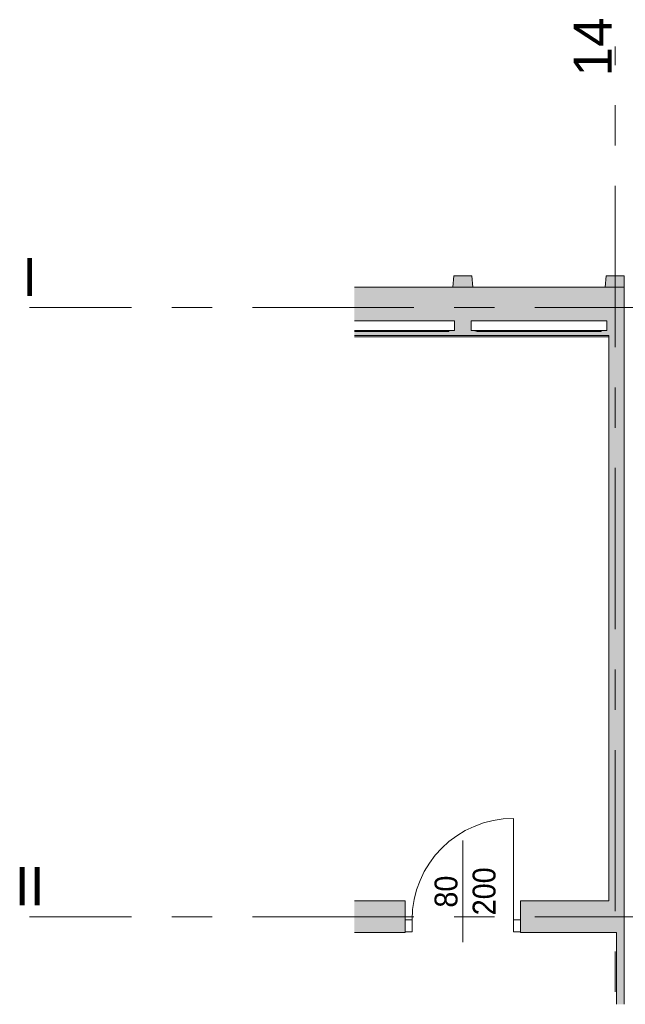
# Model space of a CAD drawing. Header units: centimetres. Extents: x -2574 to 3083, y -1 to 3760.
# Tile 21 of 58: x -1711 to -1234, y 2984 to 3760. Entities that reach past the tile are written whole.
import ezdxf

# ---------------------------------------------------------------- set-up
doc = ezdxf.new("R2010")
doc.units = ezdxf.units.CM
doc.linetypes.add('Oś', pattern=[222.25, 127, -31.75, 31.75, -31.75])
for name, color, linetype, lineweight in [('A-ANNO-NOTE', 131, 'Continuous', 13), ('A-DETL-GENF', 92, 'Continuous', 9), ('A-DETL-MEDM', 33, 'Continuous', 13), ('A-DOOR', 31, 'Continuous', 13), ('A-FLOR', 192, 'Continuous', 13), ('A-GLAZ', 151, 'Continuous', 13), ('A-WALL', 113, 'Continuous', 13), ('S-GRID', 1, 'Continuous', 13), ('S-GRID-IDEN', 1, 'Continuous', 13)]:
    doc.layers.add(name, color=color, linetype=linetype, lineweight=lineweight)
doc.layers.add('A-WALL-PATT', color=111, linetype='Continuous', lineweight=13, plot=False)
doc.styles.add('Arial', font='arial.ttf', dxfattribs={"width": 0.9, "height": 18})
doc.styles.add('Arial_4', font='arial.ttf', dxfattribs={"height": 30})

msp = doc.modelspace()

# ---------------------------------------------------------------- hatches: boundary and pattern name
at = {"layer": 'A-WALL', "lineweight": 9}
h = msp.add_hatch(color=251, dxfattribs=at)
h.paths.add_polyline_path([(-1353.85, 3549.33), (-1354.62, 3558.33), (-1368.62, 3558.33), (-1369.39, 3549.33)], flags=0)
h.paths.add_polyline_path([(-1234.62, 3549.33), (-1234.62, 3558.33), (-1248.62, 3558.33), (-1249.39, 3549.33)], flags=0)

# ---------------------------------------------------------------- linework, layer by layer
at = {"layer": 'A-ANNO-NOTE', "color": 251, "lineweight": 9}
msp.add_line((-1361.62, 3033.33), (-1361.62, 3113.33), dxfattribs=at)
at = {"layer": 'A-DETL-GENF', "color": 251, "lineweight": 9}
for p, q in [((-1407.12, 3050.83), (-1407.12, 3041.33)), ((-1401.62, 3050.83), (-1407.12, 3050.83)), ((-1401.62, 3041.33), (-1401.62, 3050.83)), ((-1316.12, 3050.83), (-1321.62, 3050.83)), ((-1321.62, 3050.83), (-1321.62, 3041.33)), ((-1316.12, 3041.33), (-1316.12, 3050.83)), ((-1407.12, 3041.33), (-1401.62, 3041.33)), ((-1321.62, 3041.33), (-1316.12, 3041.33))]:
    msp.add_line(p, q, dxfattribs=at)
at = {"layer": 'A-DETL-MEDM', "color": 251, "lineweight": 9}
for p, q in [((-1401.62, 3050.83), (-1407.12, 3050.83)), ((-1407.12, 3050.83), (-1407.12, 3041.33)), ((-1401.62, 3041.33), (-1401.62, 3050.83)), ((-1321.62, 3041.33), (-1321.62, 3050.83)), ((-1321.62, 3050.83), (-1316.12, 3050.83)), ((-1316.12, 3050.83), (-1316.12, 3041.33)), ((-1407.12, 3041.33), (-1401.62, 3041.33)), ((-1316.12, 3041.33), (-1321.62, 3041.33))]:
    msp.add_line(p, q, dxfattribs=at)
at = {"layer": 'A-DOOR', "color": 251, "lineweight": 9}
msp.add_line((-1321.62, 3050.83), (-1321.62, 3130.83), dxfattribs=at)
msp.add_arc((-1321.62, 3050.83), 80, 90, 180, dxfattribs=at)
at = {"layer": 'A-FLOR', "color": 251, "lineweight": 9}
msp.add_line((-1246.62, 3510.33), (-1447.04, 3510.33), dxfattribs=at)
at = {"layer": 'A-GLAZ', "color": 251, "lineweight": 9}
for p, q in [((-1447.04, 3522.83), (-1368.12, 3522.83)), ((-1447.04, 3522.83), (-1368.12, 3522.83)), ((-1368.12, 3522.83), (-1368.12, 3515.33)), ((-1355.12, 3515.33), (-1355.12, 3522.83)), ((-1355.12, 3522.83), (-1248.12, 3522.83)), ((-1248.12, 3522.83), (-1355.12, 3522.83)), ((-1248.12, 3522.83), (-1248.12, 3515.33)), ((-1368.12, 3515.33), (-1447.04, 3515.33)), ((-1372.62, 3515.33), (-1372.62, 3514.33)), ((-1248.12, 3515.33), (-1355.12, 3515.33)), ((-1350.62, 3514.33), (-1350.62, 3515.33)), ((-1252.62, 3515.33), (-1252.62, 3514.33)), ((-1372.62, 3514.33), (-1447.04, 3514.33)), ((-1252.62, 3514.33), (-1350.62, 3514.33))]:
    msp.add_line(p, q, dxfattribs=at)
at = {"layer": 'A-WALL', "color": 251, "lineweight": 9}
for p, q in [((-1368.62, 3558.33), (-1369.39, 3549.33)), ((-1354.62, 3558.33), (-1368.62, 3558.33)), ((-1353.85, 3549.33), (-1354.62, 3558.33)), ((-1248.62, 3558.33), (-1249.39, 3549.33)), ((-1234.62, 3558.33), (-1248.62, 3558.33)), ((-1234.62, 3549.33), (-1234.62, 3558.33)), ((-1369.39, 3549.33), (-1447.04, 3549.33)), ((-1353.85, 3549.33), (-1369.39, 3549.33)), ((-1369.39, 3549.33), (-1353.85, 3549.33)), ((-1249.39, 3549.33), (-1353.85, 3549.33)), ((-1234.62, 3549.33), (-1249.39, 3549.33)), ((-1249.39, 3549.33), (-1234.62, 3549.33)), ((-1234.62, 3511.33), (-1234.62, 3549.33)), ((-1447.04, 3511.33), (-1246.62, 3511.33)), ((-1246.62, 3511.33), (-1246.62, 3065.83)), ((-1234.62, 3040.83), (-1234.62, 3511.33)), ((-1407.12, 3065.83), (-1447.04, 3065.83)), ((-1407.12, 3050.83), (-1407.12, 3065.83)), ((-1246.62, 3065.83), (-1316.12, 3065.83)), ((-1316.12, 3065.83), (-1316.12, 3050.83)), ((-1407.12, 3040.83), (-1407.12, 3041.33)), ((-1316.12, 3041.33), (-1316.12, 3040.83)), ((-1447.04, 3040.83), (-1407.12, 3040.83)), ((-1316.12, 3040.83), (-1246.62, 3040.83)), ((-1246.62, 3040.83), (-1240.62, 3040.83)), ((-1240.62, 3040.83), (-1240.62, 2984.33)), ((-1234.62, 2984.33), (-1234.62, 3040.83))]:
    msp.add_line(p, q, dxfattribs=at)
at = {"layer": 'A-WALL-PATT', "color": 251, "linetype": 'Continuous', "lineweight": 9, "extrusion": (0, 0, -1)}
for points in [[(1368.12, 3522.83), (1447.04, 3549.33), (1447.04, 3522.83)], [(1447.04, 3549.33), (1368.12, 3522.83), (1234.62, 3549.33)], [(1234.62, 3549.33), (1368.12, 3522.83), (1355.12, 3522.83)], [(1234.62, 3549.33), (1355.12, 3522.83), (1248.12, 3522.83)], [(1234.62, 3549.33), (1248.12, 3522.83), (1234.62, 3511.33)], [(1368.12, 3515.33), (1355.12, 3515.33), (1368.12, 3522.83)], [(1355.12, 3522.83), (1368.12, 3522.83), (1355.12, 3515.33)], [(1248.12, 3515.33), (1234.62, 3511.33), (1248.12, 3522.83)], [(1372.62, 3515.31), (1350.62, 3514.35), (1368.12, 3515.33)], [(1372.62, 3514.33), (1350.62, 3514.35), (1372.62, 3515.31)], [(1368.12, 3515.33), (1350.62, 3514.35), (1355.12, 3515.33)], [(1350.62, 3515.33), (1355.12, 3515.33), (1350.62, 3514.35)], [(1252.62, 3514.33), (1234.62, 3511.33), (1252.62, 3515.33)], [(1252.62, 3515.33), (1234.62, 3511.33), (1248.12, 3515.33)], [(1234.62, 3511.33), (1447.04, 3514.33), (1447.04, 3511.33)], [(1447.04, 3514.33), (1234.62, 3511.33), (1372.62, 3514.33)], [(1372.62, 3514.33), (1234.62, 3511.33), (1350.62, 3514.35)], [(1350.62, 3514.35), (1234.62, 3511.33), (1340.35, 3514.33)], [(1340.35, 3514.33), (1234.62, 3511.33), (1334.18, 3514.33)], [(1334.18, 3514.33), (1234.62, 3511.33), (1252.62, 3514.33)], [(1240.62, 3040.83), (1246.62, 3511.33), (1246.62, 3040.83)], [(1246.62, 3511.33), (1240.62, 3040.83), (1234.62, 3511.33)], [(1234.62, 3511.33), (1240.62, 3040.83), (1234.62, 3040.83)], [(1447.04, 3041.33), (1407.12, 3040.83), (1447.04, 3065.83)], [(1447.04, 3065.83), (1407.12, 3040.83), (1407.12, 3065.83)], [(1316.12, 3041.33), (1246.62, 3040.83), (1316.12, 3065.83)], [(1316.12, 3065.83), (1246.62, 3040.83), (1246.62, 3065.83)], [(1407.12, 3040.83), (1447.04, 3041.33), (1447.04, 3040.83)], [(1246.62, 3040.83), (1316.12, 3041.33), (1316.12, 3040.83)], [(1240.62, 2984.33), (1234.62, 3040.83), (1240.62, 3040.83)], [(1234.62, 3040.83), (1240.62, 2984.33), (1234.62, 2984.33)]]:
    msp.add_solid(points, dxfattribs=at)
at = {"layer": 'S-GRID', "color": 251, "linetype": 'Oś', "lineweight": 9}
for p, q in [((-1241.62, 2168.65), (-1241.62, 3739.04)), ((-1177.97, 3533.33), (-1702.93, 3533.33)), ((-1177.97, 3053.33), (-1702.93, 3053.33))]:
    msp.add_line(p, q, dxfattribs=at)

# ---------------------------------------------------------------- texts
at = {"layer": 'A-ANNO-NOTE', "color": 251, "lineweight": 9, "style": 'Arial', "width": 0.9}
for s, p in [('200', (-1335.86, 3054.47)), ('80', (-1365.86, 3060.53))]:
    msp.add_text(s, height=18, rotation=90, dxfattribs=at).set_placement(p)
at = {"layer": 'S-GRID-IDEN', "color": 251, "lineweight": 9, "insert": (-1259.25, 3738.68), "char_height": 30, "width": 48.3, "attachment_point": 5, "rotation": 90, "line_spacing_factor": 0.936439, "style": 'Arial_4'}
msp.add_mtext('\\pxqc,t4.23333,8.46667,12.7,16.93333,21.16667,25.4,29.63333,33.86667,38.1,42.33333,46.56667,50.8,55.03333,59.26667,63.5,67.73333,71.96667,76.2,80.43333,84.66667,88.9,93.13333,97.36667,101.6,105.83333,110.06667,114.3,118.53333,122.76667,127,131.23333,135.46667;{14}', dxfattribs=at)
at = {"layer": 'S-GRID-IDEN', "color": 251, "lineweight": 9, "char_height": 30, "attachment_point": 5, "line_spacing_factor": 0.936439, "style": 'Arial_4'}
for s, insert, width in [('\\pxqc,t4.23333,8.46667,12.7,16.93333,21.16667,25.4,29.63333,33.86667,38.1,42.33333,46.56667,50.8,55.03333,59.26667,63.5,67.73333,71.96667,76.2,80.43333,84.66667,88.9,93.13333,97.36667,101.6,105.83333,110.06667,114.3,118.53333,122.76667,127,131.23333,135.46667;{I}', (-1702.8, 3557.39), 12.6), ('\\pxqc,t4.23333,8.46667,12.7,16.93333,21.16667,25.4,29.63333,33.86667,38.1,42.33333,46.56667,50.8,55.03333,59.26667,63.5,67.73333,71.96667,76.2,80.43333,84.66667,88.9,93.13333,97.36667,101.6,105.83333,110.06667,114.3,118.53333,122.76667,127,131.23333,135.46667;{II}', (-1702.8, 3077.39), 24.5)]:
    msp.add_mtext(s, dxfattribs=dict(at, insert=insert, width=width))

doc.saveas('drawing.dxf')
